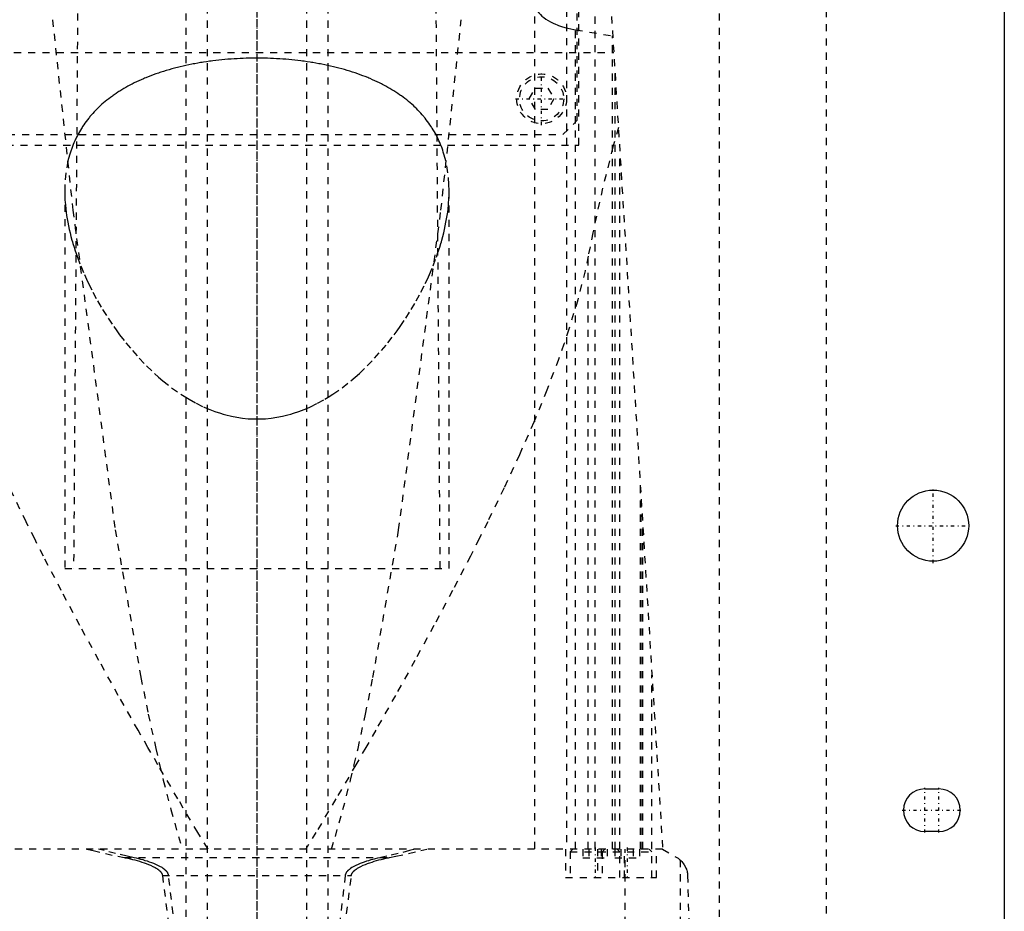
# Model space of a CAD drawing. Extents: x -105 to 105, y -97 to 359.
# Tile 6 of 9: x -33 to 105, y 68 to 194. Entities that reach past the tile are written whole.
import ezdxf

# ---------------------------------------------------------------- set-up
doc = ezdxf.new("R2010")
doc.units = 0
doc.linetypes.add('CENTER', pattern=[1.5, 0.45, -0.5, 0.05, -0.5])
doc.linetypes.add('DASHED', pattern=[2, 1, -1])
for name, color, linetype in [('AM_0', 7, 'CONTINUOUS'), ('AM_3', 7, 'DASHED'), ('AM_7', 7, 'CENTER')]:
    doc.layers.add(name, color=color, linetype=linetype)

msp = doc.modelspace()

# ---------------------------------------------------------------- linework, layer by layer
at = {"layer": 'AM_0', "color": 7, "linetype": 'CONTINUOUS'}
for p, q in [((105, 311.5), (105, 21.5)), ((93.82, 85.5), (95.82, 85.5)), ((95.82, 79.5), (93.82, 79.5))]:
    msp.add_line(p, q, dxfattribs=at)
msp.add_circle((95, 122.5), 5, dxfattribs=at)
for centre, start, end in [((93.82, 82.5), 90, 270), ((95.82, 82.5), 270, 90)]:
    msp.add_arc(centre, 3, start, end, dxfattribs=at)
at = {"layer": 'AM_3', "color": 6, "linetype": 'DASHED'}
for p, q in [((-7, 307.5), (-7, -77.5)), ((7, -77.5), (7, 307.5)), ((-10, 296.5), (-10, -37.5)), ((10, -37.5), (10, 296.5)), ((65, 37.5), (65, 292.5)), ((80, 30), (80, 291.5)), ((45.21, 176), (45.21, 269)), ((45, 179.5), (45, 265.5)), ((43.5, 247.02), (43.5, 77.05)), ((47, 240), (57, 77.05)), ((47.5, 77.05), (47.5, 200.01)), ((-25.18, 196.5), (-25.75, 116.5)), ((25.75, 116.5), (25.18, 196.5)), ((39, 196.08), (39, 77.05)), ((44.74, 77.05), (44.74, 192.21)), ((44.74, 192.21), (49.99, 191.33)), ((49.95, 77.05), (49.95, 191.34)), ((-50.13, 189), (50.13, 189)), ((50.31, 77.05), (50.31, 186.12)), ((38.27, 182.5), (39.13, 184)), ((39.13, 184), (40.87, 184)), ((40.87, 184), (41.73, 182.5)), ((39.13, 181), (38.27, 182.5)), ((41.73, 182.5), (40.87, 181)), ((40.87, 181), (39.13, 181)), ((43, 177.5), (45, 179.5)), ((-43, 177.5), (43, 177.5)), ((-45.21, 176), (45.21, 176)), ((51, 77.05), (51, 174.82)), ((-27, 169.6), (-27, 116.5)), ((27, 116.5), (27, 169.6)), ((46.53, 77.05), (46.53, 160.38)), ((53.88, 77.05), (53.88, 127.93)), ((54, 77.05), (54, 125.94)), ((54.2, 77.05), (54.2, 122.75)), ((-27, 116.5), (27, 116.5)), ((55.5, 77.05), (55.5, 101.49)), ((57, 77.05), (-57, 77.05)), ((43.35, 77.05), (43.35, 73.05)), ((44.4, 77.05), (44, 76.65)), ((44, 76.65), (44, 73.05)), ((44, 76.65), (55.5, 76.65)), ((45.77, 77.05), (45.77, 75.8)), ((46.63, 77.05), (46.63, 75.8)), ((47.85, 77.05), (47.85, 73.05)), ((48.37, 77.05), (48.37, 75.8)), ((48.9, 77.05), (48.5, 76.65)), ((48.5, 76.65), (48.5, 73.05)), ((49.23, 77.05), (49.23, 75.8)), ((50.27, 77.05), (50.27, 75.8)), ((51, 76.65), (50.6, 77.05)), ((51, 73.05), (51, 76.65)), ((51.13, 77.05), (51.13, 75.8)), ((51.65, 73.05), (51.65, 77.05)), ((51.74, 16.5), (51.74, 77.05)), ((52.87, 77.05), (52.87, 75.8)), ((53.73, 77.05), (53.73, 75.8)), ((55.5, 76.65), (55.1, 77.05)), ((55.5, 73.05), (55.5, 76.65)), ((56.15, 73.05), (56.15, 77.05)), ((57, 77.05), (59, 75.85)), ((-18.65, 75.85), (18.65, 75.85)), ((45.77, 75.8), (49.23, 75.8)), ((50.27, 75.8), (53.73, 75.8)), ((59.5, 16.5), (59.5, 75.49)), ((-13.28, 73.35), (13.28, 73.35)), ((60.5, 73.35), (62, 16.5)), ((43.35, 73.05), (56.15, 73.05))]:
    msp.add_line(p, q, dxfattribs=at)
for points in [[(39, 196.08, 0), (39, 195.97, 0), (39.03, 195.74, 0), (39.09, 195.5, 0), (39.13, 195.39, 0), (39.17, 195.27, 0), (39.29, 195.04, 0), (39.44, 194.8, 0), (39.61, 194.57, 0), (39.82, 194.35, 0), (40.05, 194.13, 0), (40.18, 194.02, 0), (40.31, 193.91, 0), (40.6, 193.71, 0), (40.91, 193.51, 0), (41.24, 193.33, 0), (41.6, 193.15, 0), (41.97, 192.99, 0), (42.17, 192.91, 0), (42.37, 192.83, 0), (42.81, 192.68, 0), (43.26, 192.54, 0), (43.5, 192.48, 0)], [(-28.71, 193.62, 0), (-25.86, 166.85, 0), (-19.91, 121.9, 0), (-16.3, 101.17, 0), (-15.26, 96.01, 0), (-14.21, 91.19, 0), (-13.68, 88.91, 0), (-13.15, 86.72, 0), (-12.09, 82.59, 0), (-11.02, 78.81, 0), (-10.49, 77.05, 0)], [(10.49, 77.05, 0), (11.02, 78.81, 0), (12.09, 82.59, 0), (13.15, 86.72, 0), (13.68, 88.91, 0), (14.21, 91.19, 0), (15.26, 96.01, 0), (16.3, 101.17, 0), (19.91, 121.9, 0), (25.86, 166.85, 0), (28.71, 193.62, 0)], [(43.5, 192.48, 0), (43.7, 192.43, 0), (44.11, 192.33, 0), (44.53, 192.25, 0), (44.74, 192.21, 0)], [(0, 188.22, 0), (-0.21, 188.22, 0), (-0.63, 188.21, 0), (-1.06, 188.21, 0), (-1.27, 188.2, 0), (-1.49, 188.2, 0), (-1.91, 188.18, 0), (-2.34, 188.16, 0), (-2.77, 188.14, 0), (-3.2, 188.12, 0), (-3.63, 188.09, 0), (-3.85, 188.07, 0), (-4.07, 188.06, 0), (-4.5, 188.02, 0), (-4.93, 187.98, 0), (-5.36, 187.93, 0), (-5.78, 187.89, 0), (-6.21, 187.83, 0), (-6.42, 187.81, 0), (-6.64, 187.78, 0), (-7.06, 187.72, 0), (-7.48, 187.65, 0), (-7.7, 187.62, 0), (-7.91, 187.59, 0), (-8.32, 187.51, 0), (-8.74, 187.44, 0), (-8.95, 187.4, 0), (-9.15, 187.36, 0), (-9.56, 187.28, 0), (-9.97, 187.19, 0), (-10.38, 187.1, 0), (-10.78, 187.01, 0), (-11.17, 186.91, 0), (-11.37, 186.86, 0), (-11.57, 186.81, 0), (-11.96, 186.7, 0), (-12.34, 186.59, 0), (-12.73, 186.48, 0), (-13.1, 186.36, 0), (-13.48, 186.25, 0), (-13.66, 186.18, 0), (-13.84, 186.12, 0), (-14.21, 186, 0), (-14.56, 185.87, 0), (-14.92, 185.74, 0), (-15.26, 185.6, 0), (-15.6, 185.46, 0), (-15.77, 185.39, 0), (-15.94, 185.32, 0), (-16.27, 185.18, 0), (-16.6, 185.03, 0), (-16.91, 184.88, 0), (-17.23, 184.73, 0), (-17.53, 184.58, 0), (-17.68, 184.5, 0), (-17.83, 184.42, 0), (-18.13, 184.26, 0), (-18.42, 184.1, 0), (-18.7, 183.94, 0), (-18.98, 183.77, 0), (-19.25, 183.6, 0), (-19.39, 183.52, 0), (-19.52, 183.43, 0), (-19.79, 183.25, 0), (-20.05, 183.07, 0), (-20.18, 182.98, 0), (-20.31, 182.89, 0), (-20.57, 182.7, 0), (-20.82, 182.52, 0), (-20.94, 182.42, 0), (-21.06, 182.32, 0), (-21.3, 182.13, 0), (-21.54, 181.93, 0), (-21.77, 181.73, 0), (-22, 181.52, 0), (-22.22, 181.31, 0), (-22.33, 181.21, 0), (-22.44, 181.1, 0), (-22.65, 180.89, 0), (-22.85, 180.67, 0), (-23.06, 180.45, 0), (-23.25, 180.23, 0), (-23.45, 180, 0), (-23.54, 179.89, 0), (-23.63, 179.78, 0), (-23.81, 179.54, 0), (-23.99, 179.31, 0), (-24.16, 179.08, 0), (-24.33, 178.84, 0), (-24.49, 178.6, 0), (-24.57, 178.47, 0), (-24.64, 178.35, 0), (-24.79, 178.11, 0), (-24.94, 177.86, 0), (-25.08, 177.61, 0), (-25.21, 177.36, 0), (-25.34, 177.1, 0), (-25.41, 176.97, 0), (-25.47, 176.85, 0), (-25.59, 176.59, 0), (-25.7, 176.33, 0), (-25.81, 176.07, 0), (-25.92, 175.8, 0), (-26.01, 175.54, 0), (-26.06, 175.4, 0), (-26.11, 175.27, 0), (-26.2, 175, 0), (-26.28, 174.73, 0), (-26.32, 174.59, 0), (-26.54, 173.78, 0), (-26.84, 172.11, 0), (-26.98, 170.44, 0), (-27, 169.6, 0)], [(27, 169.6, 0), (26.98, 170.44, 0), (26.84, 172.12, 0), (26.54, 173.78, 0), (26.32, 174.6, 0), (26.28, 174.74, 0), (26.19, 175.01, 0), (26.1, 175.28, 0), (26.06, 175.41, 0), (26.01, 175.55, 0), (25.91, 175.81, 0), (25.81, 176.08, 0), (25.7, 176.34, 0), (25.58, 176.6, 0), (25.46, 176.86, 0), (25.4, 176.99, 0), (25.34, 177.12, 0), (25.21, 177.37, 0), (25.07, 177.63, 0), (24.93, 177.88, 0), (24.78, 178.13, 0), (24.63, 178.37, 0), (24.55, 178.49, 0), (24.48, 178.62, 0), (24.31, 178.86, 0), (24.15, 179.1, 0), (23.97, 179.33, 0), (23.8, 179.57, 0), (23.62, 179.8, 0), (23.52, 179.91, 0), (23.43, 180.02, 0), (23.24, 180.25, 0), (23.04, 180.47, 0), (22.84, 180.69, 0), (22.63, 180.91, 0), (22.42, 181.12, 0), (22.31, 181.23, 0), (22.2, 181.33, 0), (21.98, 181.54, 0), (21.75, 181.74, 0), (21.52, 181.94, 0), (21.28, 182.14, 0), (21.04, 182.34, 0), (20.92, 182.43, 0), (20.8, 182.53, 0), (20.55, 182.72, 0), (20.3, 182.9, 0), (20.17, 182.99, 0), (20.04, 183.08, 0), (19.78, 183.26, 0), (19.51, 183.44, 0), (19.38, 183.52, 0), (19.24, 183.61, 0), (18.97, 183.78, 0), (18.69, 183.94, 0), (18.4, 184.11, 0), (18.11, 184.27, 0), (17.82, 184.43, 0), (17.66, 184.51, 0), (17.51, 184.59, 0), (17.2, 184.74, 0), (16.89, 184.9, 0), (16.57, 185.05, 0), (16.24, 185.19, 0), (15.91, 185.34, 0), (15.74, 185.41, 0), (15.57, 185.48, 0), (15.23, 185.62, 0), (14.88, 185.75, 0), (14.52, 185.88, 0), (14.16, 186.01, 0), (13.8, 186.14, 0), (13.62, 186.2, 0), (13.43, 186.26, 0), (13.06, 186.38, 0), (12.68, 186.49, 0), (12.3, 186.6, 0), (11.92, 186.71, 0), (11.53, 186.82, 0), (11.33, 186.87, 0), (11.14, 186.92, 0), (10.74, 187.01, 0), (10.34, 187.11, 0), (9.94, 187.2, 0), (9.53, 187.28, 0), (9.12, 187.37, 0), (8.92, 187.41, 0), (8.71, 187.44, 0), (8.3, 187.52, 0), (7.88, 187.59, 0), (7.67, 187.62, 0), (7.46, 187.66, 0), (7.04, 187.72, 0), (6.62, 187.78, 0), (6.4, 187.81, 0), (6.19, 187.84, 0), (5.77, 187.89, 0), (5.34, 187.94, 0), (4.91, 187.98, 0), (4.48, 188.02, 0), (4.06, 188.06, 0), (3.84, 188.07, 0), (3.63, 188.09, 0), (3.2, 188.12, 0), (2.77, 188.14, 0), (2.34, 188.16, 0), (1.91, 188.18, 0), (1.48, 188.2, 0), (1.27, 188.2, 0), (1.06, 188.21, 0), (0.63, 188.21, 0), (0.21, 188.22, 0), (0, 188.22, 0)], [(50.78, 178.45, 0), (50.02, 175.73, 0), (48.56, 169.92, 0), (47.19, 163.67, 0), (46.53, 160.38, 0)], [(-27, 169.6, 0), (-27, 169.37, 0), (-26.99, 168.92, 0), (-26.97, 168.47, 0), (-26.96, 168.23, 0), (-26.94, 168, 0), (-26.9, 167.54, 0), (-26.85, 167.06, 0), (-26.8, 166.59, 0), (-26.73, 166.11, 0), (-26.65, 165.62, 0), (-26.61, 165.38, 0), (-26.56, 165.14, 0), (-26.47, 164.65, 0), (-26.36, 164.15, 0), (-26.24, 163.65, 0), (-26.12, 163.15, 0), (-25.98, 162.65, 0), (-25.91, 162.4, 0), (-25.84, 162.15, 0), (-25.68, 161.64, 0), (-25.52, 161.13, 0), (-25.43, 160.88, 0)], [(25.43, 160.88, 0), (25.52, 161.13, 0), (25.68, 161.64, 0), (25.84, 162.15, 0), (25.91, 162.4, 0), (25.98, 162.65, 0), (26.12, 163.15, 0), (26.24, 163.65, 0), (26.36, 164.15, 0), (26.47, 164.65, 0), (26.56, 165.14, 0), (26.61, 165.38, 0), (26.65, 165.62, 0), (26.73, 166.11, 0), (26.8, 166.59, 0), (26.85, 167.06, 0), (26.9, 167.54, 0), (26.94, 168, 0), (26.96, 168.23, 0), (26.97, 168.47, 0), (26.99, 168.92, 0), (27, 169.37, 0), (27, 169.6, 0)], [(-25.43, 160.88, 0), (-25.22, 160.26, 0), (-24.75, 159.03, 0), (-24.23, 157.79, 0), (-23.95, 157.17, 0), (-23.66, 156.55, 0), (-23.04, 155.32, 0), (-22.38, 154.09, 0), (-21.67, 152.87, 0), (-20.91, 151.67, 0), (-20.12, 150.49, 0), (-19.7, 149.91, 0), (-19.28, 149.33, 0), (-18.41, 148.2, 0), (-17.5, 147.11, 0), (-16.53, 146.03, 0), (-15.5, 144.95, 0), (-14.39, 143.89, 0), (-13.81, 143.37, 0), (-13.21, 142.87, 0), (-11.98, 141.89, 0), (-10.67, 140.98, 0), (-10, 140.55, 0)], [(10, 140.55, 0), (10.67, 140.98, 0), (11.98, 141.89, 0), (13.21, 142.87, 0), (13.81, 143.37, 0), (14.39, 143.89, 0), (15.5, 144.95, 0), (16.53, 146.03, 0), (17.5, 147.11, 0), (18.41, 148.2, 0), (19.28, 149.33, 0), (19.7, 149.91, 0), (20.12, 150.49, 0), (20.91, 151.67, 0), (21.67, 152.87, 0), (22.38, 154.09, 0), (23.04, 155.32, 0), (23.66, 156.55, 0), (23.95, 157.17, 0), (24.23, 157.79, 0), (24.75, 159.03, 0), (25.22, 160.26, 0), (25.43, 160.88, 0)], [(-6.87, 77.05, 0), (-8.29, 79.37, 0), (-11.1, 84.09, 0), (-13.91, 88.89, 0), (-15.31, 91.32, 0), (-16.7, 93.75, 0), (-19.47, 98.65, 0), (-22.2, 103.56, 0), (-24.87, 108.47, 0), (-27.48, 113.37, 0), (-30, 118.23, 0), (-31.22, 120.64, 0), (-32.42, 123.04, 0), (-34.72, 127.8, 0), (-36.88, 132.47, 0), (-38.89, 137.05, 0), (-40.73, 141.53, 0), (-42.38, 145.88, 0), (-43.13, 148.01, 0), (-43.83, 150.11, 0), (-45.07, 154.24, 0), (-46.11, 158.34, 0), (-46.53, 160.38, 0)], [(46.53, 160.38, 0), (46.11, 158.34, 0), (45.07, 154.24, 0), (43.83, 150.11, 0), (43.13, 148.01, 0), (42.38, 145.88, 0), (40.73, 141.53, 0), (38.89, 137.05, 0), (36.88, 132.47, 0), (34.72, 127.8, 0), (32.42, 123.04, 0), (31.22, 120.64, 0), (30, 118.23, 0), (27.48, 113.37, 0), (24.87, 108.47, 0), (22.2, 103.56, 0), (19.47, 98.65, 0), (16.7, 93.75, 0), (15.31, 91.32, 0), (13.91, 88.89, 0), (11.1, 84.09, 0), (8.29, 79.37, 0), (6.87, 77.05, 0)], [(-10, 140.55, 0), (-9.52, 140.26, 0), (-8.53, 139.71, 0), (-7.52, 139.22, 0), (-7, 138.99, 0)], [(7, 138.99, 0), (7.52, 139.22, 0), (8.53, 139.71, 0), (9.52, 140.26, 0), (10, 140.55, 0)], [(-7, 138.99, 0), (-6.63, 138.83, 0), (-5.89, 138.55, 0), (-5.13, 138.3, 0), (-4.75, 138.18, 0), (-4.36, 138.08, 0), (-3.59, 137.89, 0), (-2.8, 137.74, 0), (-2.01, 137.62, 0), (-1.21, 137.54, 0), (-0.41, 137.5, 0), (0, 137.5, 0), (0.41, 137.5, 0), (1.21, 137.54, 0), (2.01, 137.62, 0), (2.8, 137.74, 0), (3.59, 137.89, 0), (4.36, 138.08, 0), (4.75, 138.18, 0), (5.13, 138.3, 0), (5.89, 138.55, 0), (6.63, 138.83, 0), (7, 138.99, 0)], [(-23.87, 77.05, 0), (-23.02, 76.83, 0), (-21.29, 76.41, 0), (-19.54, 76.03, 0), (-18.65, 75.85, 0)], [(-17.41, 75.85, 0), (-18.23, 76.03, 0), (-19.85, 76.41, 0), (-21.46, 76.83, 0), (-22.25, 77.05, 0)], [(22.25, 77.05, 0), (21.46, 76.83, 0), (19.85, 76.41, 0), (18.23, 76.03, 0), (17.41, 75.85, 0)], [(18.65, 75.85, 0), (19.54, 76.03, 0), (21.29, 76.41, 0), (23.02, 76.83, 0), (23.87, 77.05, 0)], [(-18.65, 75.85, 0), (-18.49, 75.82, 0), (-18.15, 75.75, 0), (-17.81, 75.67, 0), (-17.64, 75.63, 0), (-17.48, 75.59, 0), (-17.14, 75.51, 0), (-16.81, 75.42, 0), (-16.49, 75.32, 0), (-16.17, 75.22, 0), (-15.85, 75.12, 0), (-15.7, 75.06, 0), (-15.54, 75.01, 0), (-15.24, 74.89, 0), (-14.93, 74.76, 0), (-14.62, 74.61, 0), (-14.31, 74.44, 0), (-14.13, 74.34, 0), (-14.08, 74.31, 0), (-14.03, 74.27, 0), (-14.01, 74.26, 0), (-13.98, 74.24, 0), (-13.94, 74.21, 0), (-13.89, 74.17, 0), (-13.87, 74.16, 0), (-13.84, 74.14, 0), (-13.8, 74.11, 0), (-13.76, 74.07, 0), (-13.74, 74.05, 0), (-13.71, 74.03, 0), (-13.67, 74, 0), (-13.63, 73.96, 0), (-13.59, 73.92, 0), (-13.56, 73.88, 0), (-13.52, 73.84, 0), (-13.5, 73.81, 0), (-13.48, 73.79, 0), (-13.45, 73.74, 0), (-13.41, 73.7, 0), (-13.38, 73.65, 0), (-13.35, 73.59, 0), (-13.33, 73.54, 0), (-13.32, 73.52, 0), (-13.32, 73.51, 0), (-13.31, 73.5, 0), (-13.31, 73.49, 0), (-13.31, 73.49, 0), (-13.31, 73.48, 0), (-13.31, 73.47, 0), (-13.3, 73.47, 0), (-13.3, 73.46, 0), (-13.3, 73.45, 0), (-13.29, 73.44, 0), (-13.29, 73.43, 0), (-13.29, 73.43, 0), (-13.29, 73.42, 0), (-13.29, 73.41, 0), (-13.29, 73.4, 0), (-13.28, 73.39, 0), (-13.28, 73.38, 0), (-13.28, 73.38, 0), (-13.28, 73.37, 0), (-13.28, 73.36, 0), (-13.28, 73.35, 0), (-13.28, 73.35, 0)], [(-12.4, 73.35, 0), (-12.4, 73.35, 0), (-12.4, 73.36, 0), (-12.4, 73.37, 0), (-12.4, 73.38, 0), (-12.4, 73.38, 0), (-12.41, 73.39, 0), (-12.41, 73.4, 0), (-12.41, 73.43, 0), (-12.43, 73.48, 0), (-12.44, 73.51, 0), (-12.45, 73.53, 0), (-12.47, 73.58, 0), (-12.49, 73.63, 0), (-12.52, 73.68, 0), (-12.55, 73.73, 0), (-12.58, 73.78, 0), (-12.6, 73.8, 0), (-12.61, 73.82, 0), (-12.65, 73.86, 0), (-12.68, 73.9, 0), (-12.72, 73.94, 0), (-12.75, 73.98, 0), (-12.79, 74.02, 0), (-12.81, 74.04, 0), (-12.83, 74.05, 0), (-12.87, 74.09, 0), (-12.91, 74.12, 0), (-12.93, 74.14, 0), (-12.95, 74.16, 0), (-12.99, 74.19, 0), (-13.04, 74.22, 0), (-13.06, 74.24, 0), (-13.08, 74.26, 0), (-13.13, 74.29, 0), (-13.17, 74.32, 0), (-13.33, 74.43, 0), (-13.62, 74.59, 0), (-13.92, 74.75, 0), (-14.21, 74.88, 0), (-14.49, 75, 0), (-14.64, 75.06, 0), (-14.78, 75.11, 0), (-15.08, 75.22, 0), (-15.38, 75.32, 0), (-15.68, 75.41, 0), (-15.99, 75.51, 0), (-16.3, 75.59, 0), (-16.46, 75.63, 0), (-16.61, 75.67, 0), (-16.93, 75.75, 0), (-17.25, 75.82, 0), (-17.41, 75.85, 0)], [(17.41, 75.85, 0), (17.25, 75.82, 0), (16.93, 75.75, 0), (16.61, 75.67, 0), (16.46, 75.63, 0), (16.3, 75.59, 0), (15.99, 75.51, 0), (15.68, 75.41, 0), (15.38, 75.32, 0), (15.08, 75.22, 0), (14.78, 75.11, 0), (14.64, 75.06, 0), (14.49, 75, 0), (14.21, 74.88, 0), (13.92, 74.75, 0), (13.62, 74.59, 0), (13.33, 74.43, 0), (13.17, 74.32, 0), (13.13, 74.29, 0), (13.08, 74.26, 0), (13.06, 74.24, 0), (13.04, 74.22, 0), (12.99, 74.19, 0), (12.95, 74.16, 0), (12.93, 74.14, 0), (12.91, 74.12, 0), (12.87, 74.09, 0), (12.83, 74.05, 0), (12.81, 74.04, 0), (12.79, 74.02, 0), (12.75, 73.98, 0), (12.72, 73.94, 0), (12.68, 73.9, 0), (12.65, 73.86, 0), (12.61, 73.82, 0), (12.6, 73.8, 0), (12.58, 73.78, 0), (12.55, 73.73, 0), (12.52, 73.68, 0), (12.49, 73.63, 0), (12.47, 73.58, 0), (12.45, 73.53, 0), (12.44, 73.51, 0), (12.43, 73.48, 0), (12.41, 73.43, 0), (12.41, 73.4, 0), (12.41, 73.39, 0), (12.4, 73.38, 0), (12.4, 73.38, 0), (12.4, 73.37, 0), (12.4, 73.36, 0), (12.4, 73.35, 0), (12.4, 73.35, 0)], [(13.28, 73.35, 0), (13.28, 73.35, 0), (13.28, 73.36, 0), (13.28, 73.37, 0), (13.28, 73.38, 0), (13.28, 73.38, 0), (13.28, 73.39, 0), (13.29, 73.4, 0), (13.29, 73.41, 0), (13.29, 73.42, 0), (13.29, 73.43, 0), (13.29, 73.43, 0), (13.29, 73.44, 0), (13.3, 73.45, 0), (13.3, 73.46, 0), (13.3, 73.47, 0), (13.31, 73.47, 0), (13.31, 73.48, 0), (13.31, 73.49, 0), (13.31, 73.49, 0), (13.31, 73.5, 0), (13.32, 73.51, 0), (13.32, 73.52, 0), (13.33, 73.54, 0), (13.35, 73.59, 0), (13.38, 73.65, 0), (13.41, 73.7, 0), (13.45, 73.74, 0), (13.48, 73.79, 0), (13.5, 73.81, 0), (13.52, 73.84, 0), (13.56, 73.88, 0), (13.59, 73.92, 0), (13.63, 73.96, 0), (13.67, 74, 0), (13.71, 74.03, 0), (13.74, 74.05, 0), (13.76, 74.07, 0), (13.8, 74.11, 0), (13.84, 74.14, 0), (13.87, 74.16, 0), (13.89, 74.17, 0), (13.94, 74.21, 0), (13.98, 74.24, 0), (14.01, 74.26, 0), (14.03, 74.27, 0), (14.08, 74.31, 0), (14.13, 74.34, 0), (14.31, 74.44, 0), (14.62, 74.61, 0), (14.93, 74.76, 0), (15.24, 74.89, 0), (15.54, 75.01, 0), (15.7, 75.06, 0), (15.85, 75.12, 0), (16.17, 75.22, 0), (16.49, 75.32, 0), (16.81, 75.42, 0), (17.14, 75.51, 0), (17.48, 75.59, 0), (17.64, 75.63, 0), (17.81, 75.67, 0), (18.15, 75.75, 0), (18.49, 75.82, 0), (18.65, 75.85, 0)], [(59, 75.85, 0), (59.16, 75.75, 0), (59.38, 75.59, 0), (59.49, 75.5, 0), (59.5, 75.49, 0)], [(59.5, 75.49, 0), (59.68, 75.31, 0), (60.04, 74.85, 0), (60.23, 74.5, 0), (60.28, 74.38, 0), (60.33, 74.24, 0), (60.36, 74.17, 0), (60.38, 74.09, 0), (60.43, 73.91, 0), (60.46, 73.76, 0), (60.47, 73.71, 0), (60.47, 73.65, 0), (60.48, 73.62, 0), (60.48, 73.59, 0), (60.49, 73.55, 0), (60.49, 73.54, 0), (60.49, 73.52, 0), (60.49, 73.52, 0), (60.49, 73.51, 0), (60.49, 73.5, 0), (60.49, 73.48, 0), (60.49, 73.47, 0), (60.5, 73.45, 0), (60.5, 73.43, 0), (60.5, 73.42, 0), (60.5, 73.41, 0), (60.5, 73.4, 0), (60.5, 73.39, 0), (60.5, 73.39, 0), (60.5, 73.39, 0), (60.5, 73.39, 0), (60.5, 73.38, 0), (60.5, 73.38, 0), (60.5, 73.37, 0), (60.5, 73.37, 0), (60.5, 73.37, 0), (60.5, 73.36, 0), (60.5, 73.36, 0), (60.5, 73.36, 0), (60.5, 73.35, 0), (60.5, 73.35, 0)], [(-13.28, 73.35, 0), (-11.09, 56.03, 0)], [(-10.36, 56.04, 0), (-12.4, 73.35, 0)], [(12.4, 73.35, 0), (10.36, 56.04, 0)], [(11.09, 56.03, 0), (13.28, 73.35, 0)]]:
    msp.add_polyline3d(points, dxfattribs=at)
for radius in [3.5, 3.1]:
    msp.add_circle((40, 182.5), radius, dxfattribs=at)
at = {"layer": 'AM_7', "color": 4, "linetype": 'CENTER'}
for p, q in [((0, 334.05), (0, -16.93)), ((0, 326.75), (0, -96.75)), ((0, 242.7), (0, -37.19)), ((40, 178.82), (40, 186.18)), ((36.33, 182.5), (43.67, 182.5)), ((95, 117.25), (95, 127.75)), ((89.75, 122.5), (100.25, 122.5)), ((93.82, 79.35), (93.82, 85.65)), ((95.82, 79.35), (95.82, 85.65)), ((90.67, 82.5), (98.97, 82.5)), ((47.5, 77.25), (47.5, 72.85)), ((52, 77.25), (52, 72.85))]:
    msp.add_line(p, q, dxfattribs=at)

doc.saveas('drawing.dxf')
